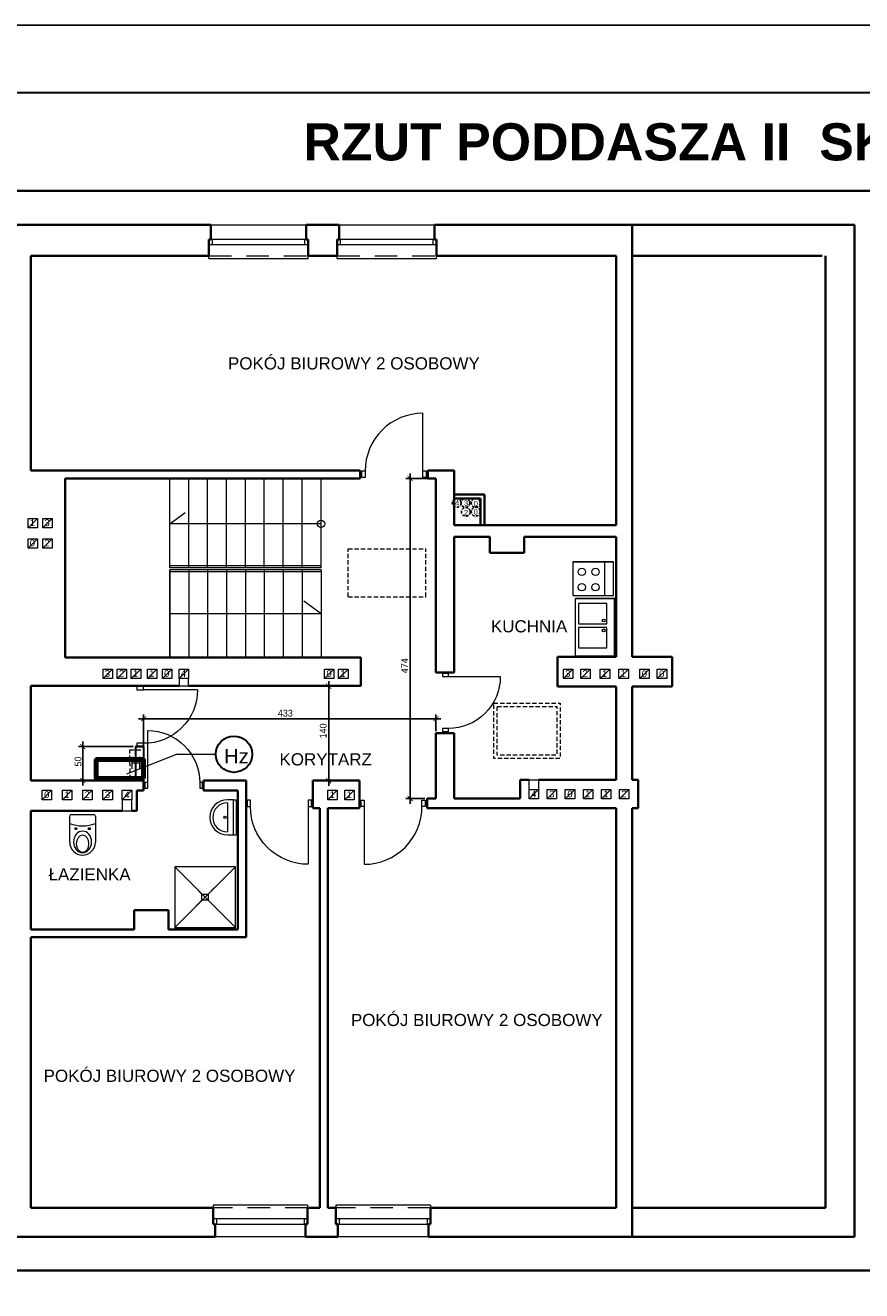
# Model space of a CAD drawing. Extents: x -282929 to -277084, y 175542 to 191450.
# Tile 29 of 30: x -278958 to -277720, y 189576 to 191450. Entities that reach past the tile are written whole.
import ezdxf
from ezdxf.enums import TextEntityAlignment as Align

# ---------------------------------------------------------------- set-up
doc = ezdxf.new("R2010")
doc.units = 0
doc.header["$MEASUREMENT"] = 0
doc.header["$PDMODE"] = 3
doc.header["$PDSIZE"] = 12
for name, pattern in [('DASHED2', [9.525, 6.35, -3.175]), ('DASHEDX2', [1.5, 1, -0.5]), ('DGN Style 2', [55.531736, 33.319042, -22.212694])]:
    doc.linetypes.add(name, pattern=pattern)
doc.layers.get('0').update_dxf_attribs({"linetype": 'CONTINUOUS'})
doc.layers.get('DEFPOINTS').update_dxf_attribs({"linetype": 'CONTINUOUS'})
for name, color, linetype, lineweight in [('1 cienka', 7, 'CONTINUOUS', 9), ('dzrwi', 6, 'CONTINUOUS', 0), ('inwentaryzacja', 7, 'CONTINUOUS', 35), ('KONTURY', 92, 'CONTINUOUS', 30), ('OKNA', 3, 'CONTINUOUS', 20), ('opis pom', 64, 'CONTINUOUS', 13), ('proj.wentylacja', 214, 'CONTINUOUS', 25), ('ściana proj. - dział', 255, 'CONTINUOUS', 35)]:
    doc.layers.add(name, color=color, linetype=linetype, lineweight=lineweight)
for name, color, linetype in [('CIENKA', 7, 'CONTINUOUS'), ('GRUBA', 1, 'CONTINUOUS'), ('opisy', 7, 'CONTINUOUS'), ('WYMIAR', 5, 'CONTINUOUS')]:
    doc.layers.add(name, color=color, linetype=linetype)
doc.styles.add('jagoda-100', font='arial.ttf', dxfattribs={"height": 18})
doc.styles.add('SST', font='romans.shx', dxfattribs={"width": 0.6})
doc.styles.add('Style-CHAR_FAST_FONT', font='CHAR_FAST_FONT.shx')
doc.styles.add('Style-SWISSLT_1250', font='SWISSLT_1250.shx')
doc.dimstyles.new('skala_1_50cm', dxfattribs={"dimscale": 5, "dimtxt": 2, "dimasz": 1.5, "dimexe": 1.25, "dimexo": 0.6245, "dimtad": 1, "dimdsep": 46, "dimtxsty": 'SST', "dimblk": 'ARCHTICK', "dimcen": 1.5, "dimdle": 1.5, "dimclrd": 256, "dimclre": 256, "dimclrt": 256, "dimadec": 0, "dimazin": 0, "dimtfac": 1, "dimtix": 1, "dimtmove": 0, "dimatfit": 3, "dimldrblk": 'ARCHTICK', "dimfxl": 1, "dimarcsym": 0})

# ---------------------------------------------------------------- blocks, each defined once
blk = doc.blocks.new('*U64')
at = {"layer": 'OKNA', "linetype": 'Continuous'}
for p, q in [((-71.5, 23), (69.5, 23)), ((72.5, 1), (-74.5, 1)), ((-69.5, -7), (-69.5, 1)), ((67.5, -7), (67.5, 1)), ((72.5, -7), (-74.5, -7)), ((-74.5, -27), (-74.5, -23)), ((-74.5, -27), (72.5, -27)), ((72.5, -27), (72.5, -23))]:
    blk.add_line(p, q, dxfattribs=at)
at = {"layer": 'OKNA', "linetype": 'DGN Style 2'}
blk.add_line((-74.5, -23), (72.5, -23), dxfattribs=at)
blk = doc.blocks.new('*U65')
at = {"layer": 'OKNA', "linetype": 'Continuous'}
for p, q in [((-64.5, 20), (69.5, 20)), ((72.5, 1), (-67.5, 1)), ((-62.5, -7), (-62.5, 1)), ((67.5, -7), (67.5, 1)), ((72.5, -7), (-67.5, -7)), ((-67.5, -27), (-67.5, -23)), ((-67.5, -27), (72.5, -27)), ((72.5, -27), (72.5, -23))]:
    blk.add_line(p, q, dxfattribs=at)
at = {"layer": 'OKNA', "linetype": 'DGN Style 2'}
blk.add_line((-67.5, -23), (72.5, -23), dxfattribs=at)
blk = doc.blocks.new('_ARCHTICK')
at = {"color": 0, "linetype": 'ByBlock', "const_width": 0.15}
blk.add_lwpolyline([(-0.5, -0.5), (0.5, 0.5)], dxfattribs=at)
blk = doc.blocks.new('*D124')
at = {"layer": '1 cienka', "linetype": 'Continuous', "lineweight": -2, "transparency": 16777216}
for p, q in [((-278509.1, 190479), (-278509.1, 190323.9)), ((-278485.4, 190471.5), (-278515.3, 190471.5)), ((-278481.3, 190331.4), (-278515.3, 190331.4))]:
    blk.add_line(p, q, dxfattribs=at)
at = {"layer": 'DEFPOINTS', "color": 0, "linetype": 'Continuous', "transparency": 16777216}
for p in [(-278482.2, 190471.5), (-278509.1, 190331.4), (-278478.1, 190331.4)]:
    blk.add_point(p, dxfattribs=at)
at = {"layer": '1 cienka', "linetype": 'Continuous', "lineweight": -2, "transparency": 16777216, "xscale": 7.5, "yscale": 7.5, "zscale": 7.5}
for p, rotation in [((-278509.1, 190471.5), 90), ((-278509.1, 190331.4), 270)]:
    blk.add_blockref('_ARCHTICK', p, dxfattribs=dict(at, rotation=rotation))
at = {"layer": '1 cienka', "linetype": 'Continuous', "transparency": 16777216, "insert": (-278517.2, 190405.4), "char_height": 10, "attachment_point": 5, "rotation": 90, "style": 'Style-CHAR_FAST_FONT'}
blk.add_mtext('140', dxfattribs=at)
blk = doc.blocks.new('*D125')
at = {"layer": '1 cienka', "linetype": 'Continuous', "lineweight": -2, "transparency": 16777216}
for p, q in [((-278798.6, 190382.1), (-278879.7, 190382.1)), ((-278873.4, 190389.6), (-278873.4, 190324.6)), ((-278845.6, 190332.1), (-278879.7, 190332.1))]:
    blk.add_line(p, q, dxfattribs=at)
at = {"layer": 'DEFPOINTS', "color": 0, "linetype": 'Continuous', "transparency": 16777216}
for p in [(-278795.4, 190382.1), (-278873.4, 190332.1), (-278842.5, 190332.1)]:
    blk.add_point(p, dxfattribs=at)
at = {"layer": '1 cienka', "linetype": 'Continuous', "lineweight": -2, "transparency": 16777216, "xscale": 7.5, "yscale": 7.5, "zscale": 7.5}
for p, rotation in [((-278873.4, 190382.1), 90), ((-278873.4, 190332.1), 270)]:
    blk.add_blockref('_ARCHTICK', p, dxfattribs=dict(at, rotation=rotation))
at = {"layer": '1 cienka', "linetype": 'Continuous', "transparency": 16777216, "insert": (-278880.2, 190360.1), "char_height": 10, "attachment_point": 5, "rotation": 90, "style": 'Style-CHAR_FAST_FONT'}
blk.add_mtext('50', dxfattribs=at)
blk = doc.blocks.new('*D126')
at = {"layer": '1 cienka', "linetype": 'Continuous', "lineweight": -2, "transparency": 16777216}
for p, q in [((-278353.6, 190779.1), (-278394.7, 190779.1)), ((-278388.5, 190786.6), (-278388.5, 190297.6)), ((-278366.6, 190305.1), (-278394.7, 190305.1))]:
    blk.add_line(p, q, dxfattribs=at)
at = {"layer": 'DEFPOINTS', "color": 0, "linetype": 'Continuous', "transparency": 16777216}
for p in [(-278350.4, 190779.1), (-278388.5, 190305.1), (-278363.4, 190305.1)]:
    blk.add_point(p, dxfattribs=at)
at = {"layer": '1 cienka', "linetype": 'Continuous', "lineweight": -2, "transparency": 16777216, "xscale": 7.5, "yscale": 7.5, "zscale": 7.5}
for p, rotation in [((-278388.5, 190779.1), 90), ((-278388.5, 190305.1), 270)]:
    blk.add_blockref('_ARCHTICK', p, dxfattribs=dict(at, rotation=rotation))
at = {"layer": '1 cienka', "linetype": 'Continuous', "transparency": 16777216, "insert": (-278396.6, 190501.8), "char_height": 10, "attachment_point": 5, "rotation": 90, "style": 'Style-CHAR_FAST_FONT'}
blk.add_mtext('474', dxfattribs=at)
blk = doc.blocks.new('*D127')
at = {"layer": '1 cienka', "linetype": 'Continuous', "lineweight": -2, "transparency": 16777216}
for p, q in [((-278342.9, 190423.4), (-278790.9, 190423.4)), ((-278783.4, 190366.2), (-278783.4, 190429.7)), ((-278350.4, 190405.2), (-278350.4, 190429.7))]:
    blk.add_line(p, q, dxfattribs=at)
at = {"layer": 'DEFPOINTS', "color": 0, "linetype": 'Continuous', "transparency": 16777216}
for p in [(-278783.4, 190423.4), (-278350.4, 190402.1), (-278783.4, 190363)]:
    blk.add_point(p, dxfattribs=at)
at = {"layer": '1 cienka', "linetype": 'Continuous', "lineweight": -2, "transparency": 16777216, "xscale": 7.5, "yscale": 7.5, "zscale": 7.5, "rotation": 180}
blk.add_blockref('_ARCHTICK', (-278783.4, 190423.4), dxfattribs=at)
at = {"layer": '1 cienka', "linetype": 'Continuous', "lineweight": -2, "transparency": 16777216, "xscale": 7.5, "yscale": 7.5, "zscale": 7.5}
blk.add_blockref('_ARCHTICK', (-278350.4, 190423.4), dxfattribs=at)
at = {"layer": '1 cienka', "linetype": 'Continuous', "transparency": 16777216, "insert": (-278573.4, 190431.6), "char_height": 10, "attachment_point": 5, "style": 'Style-CHAR_FAST_FONT'}
blk.add_mtext('433', dxfattribs=at)

msp = doc.modelspace()

# ---------------------------------------------------------------- linework, layer by layer
at = {"layer": '1 cienka', "linetype": 'Continuous'}
for q in [(-278808.487, 190341.303), (-278676.255, 190370.875)]:
    msp.add_line((-278733.398, 190370.937), q, dxfattribs=at)
at = {"layer": '1 cienka', "linetype": 'Continuous', "lineweight": 30}
msp.add_circle((-278649.384, 190370.875), 26.871, dxfattribs=at)
at = {"layer": 'CIENKA', "linetype": 'ByBlock', "lineweight": 30}
for p, q in [((-278795.434, 190382.062), (-278795.434, 190332.062)), ((-278783.434, 190382.062), (-278783.434, 190332.062))]:
    msp.add_line(p, q, dxfattribs=at)
at = {"layer": 'CIENKA', "linetype": 'DASHED2', "lineweight": 20}
msp.add_lwpolyline([(-278783.558, 190334.076), (-278803.311, 190334.076), (-278803.432, 190377.447), (-278783.434, 190377.431)], close=True, dxfattribs=at)
at = {"layer": 'dzrwi'}
for p, q in [((-278369.565, 190790.365), (-278369.565, 190875.865)), ((-278744.434, 190647.062), (-278744.434, 190777.062)), ((-278716.434, 190647.062), (-278716.434, 190777.062)), ((-278688.434, 190647.062), (-278688.434, 190777.062)), ((-278660.434, 190647.062), (-278660.434, 190777.062)), ((-278632.434, 190647.062), (-278632.434, 190777.062)), ((-278604.434, 190647.062), (-278604.434, 190777.062)), ((-278576.434, 190647.062), (-278576.434, 190777.062)), ((-278548.434, 190647.062), (-278548.434, 190777.062)), ((-278520.434, 190647.062), (-278520.434, 190777.062)), ((-278459.815, 190780.865), (-278459.815, 190790.365)), ((-278459.815, 190790.365), (-278455.065, 190790.365)), ((-278455.065, 190780.865), (-278459.815, 190780.865)), ((-278455.065, 190790.365), (-278455.065, 190780.865)), ((-278369.565, 190780.865), (-278369.565, 190790.365)), ((-278369.565, 190790.365), (-278364.815, 190790.365)), ((-278364.815, 190780.865), (-278369.565, 190780.865)), ((-278364.815, 190790.365), (-278364.815, 190780.865)), ((-278954.434, 190706.062), (-278940.434, 190720.062)), ((-278954.434, 190706.062), (-278940.434, 190720.062)), ((-278932.639, 190706.062), (-278918.639, 190720.062)), ((-278932.639, 190706.062), (-278918.639, 190720.062)), ((-278744.434, 190712.062), (-278721.659, 190728.721)), ((-278520.434, 190712.062), (-278744.434, 190712.062)), ((-278954.434, 190676.062), (-278940.434, 190690.062)), ((-278954.434, 190676.062), (-278940.434, 190690.062)), ((-278932.639, 190676.062), (-278918.639, 190690.062)), ((-278932.639, 190676.062), (-278918.639, 190690.062)), ((-278520.434, 190650.062), (-278744.434, 190650.062)), ((-278520.434, 190647.062), (-278744.434, 190647.062)), ((-278520.434, 190644.062), (-278744.434, 190644.062)), ((-278744.434, 190514.062), (-278744.434, 190644.062)), ((-278744.434, 190644.062), (-278744.434, 190514.062)), ((-278716.434, 190644.062), (-278716.434, 190514.062)), ((-278688.434, 190644.062), (-278688.434, 190514.062)), ((-278660.434, 190644.062), (-278660.434, 190514.062)), ((-278632.434, 190644.062), (-278632.434, 190514.062)), ((-278604.434, 190644.062), (-278604.434, 190514.062)), ((-278576.434, 190644.062), (-278576.434, 190514.062)), ((-278548.434, 190644.062), (-278548.434, 190514.062)), ((-278520.434, 190644.062), (-278520.434, 190514.062)), ((-278520.434, 190641.062), (-278744.434, 190641.062)), ((-278545.979, 190597.789), (-278520.434, 190579.062)), ((-278744.434, 190579.062), (-278520.434, 190579.062)), ((-278638.434, 190514.062), (-278744.434, 190514.062)), ((-278540.434, 190514.062), (-278517.434, 190514.062)), ((-278843.25, 190483.062), (-278829.25, 190497.062)), ((-278843.25, 190483.062), (-278829.25, 190497.062)), ((-278822.349, 190483.062), (-278808.349, 190497.062)), ((-278822.349, 190483.062), (-278808.349, 190497.062)), ((-278801.449, 190483.062), (-278787.449, 190497.062)), ((-278801.449, 190483.062), (-278787.449, 190497.062)), ((-278777.449, 190483.062), (-278763.449, 190497.062)), ((-278777.449, 190483.062), (-278763.449, 190497.062)), ((-278755.449, 190483.062), (-278741.449, 190497.062)), ((-278755.449, 190483.062), (-278741.449, 190497.062)), ((-278730.667, 190483.062), (-278716.667, 190497.062)), ((-278730.667, 190483.062), (-278716.667, 190497.062)), ((-278515.434, 190483.062), (-278501.434, 190497.062)), ((-278515.434, 190483.062), (-278501.434, 190497.062)), ((-278494.434, 190483.062), (-278480.434, 190497.062)), ((-278494.434, 190483.062), (-278480.434, 190497.062)), ((-278161.384, 190483.062), (-278147.384, 190497.062)), ((-278161.384, 190483.062), (-278147.384, 190497.062)), ((-278135.719, 190483.062), (-278121.719, 190497.062)), ((-278135.719, 190483.062), (-278121.719, 190497.062)), ((-278106.823, 190483.062), (-278092.823, 190497.062)), ((-278106.823, 190483.062), (-278092.823, 190497.062)), ((-278079.272, 190483.062), (-278065.272, 190497.062)), ((-278079.272, 190483.062), (-278065.272, 190497.062)), ((-278048.434, 190483.062), (-278034.434, 190497.062)), ((-278022.434, 190483.062), (-278008.434, 190497.062)), ((-278340.416, 190490.184), (-278340.416, 190485.909)), ((-278331.866, 190490.184), (-278340.416, 190490.184)), ((-278340.416, 190485.909), (-278331.866, 190485.909)), ((-278331.866, 190485.909), (-278331.866, 190490.184)), ((-278331.866, 190485.909), (-278254.916, 190485.909)), ((-278703.428, 190466.062), (-278783.434, 190466.062)), ((-278777.026, 190328.934), (-278777.026, 190405.884)), ((-278340.416, 190408.959), (-278340.416, 190404.684)), ((-278331.866, 190408.959), (-278340.416, 190408.959)), ((-278340.416, 190404.684), (-278331.866, 190404.684)), ((-278331.866, 190404.684), (-278331.866, 190408.959)), ((-278783.434, 190331.849), (-278783.434, 190370.092)), ((-278811.291, 190332.062), (-278784.291, 190332.062)), ((-278777.026, 190328.934), (-278781.301, 190328.934)), ((-278781.301, 190328.934), (-278781.301, 190320.384)), ((-278777.026, 190320.384), (-278777.026, 190328.934)), ((-278695.801, 190328.934), (-278700.076, 190328.934)), ((-278700.076, 190328.934), (-278700.076, 190320.384)), ((-278695.801, 190320.384), (-278695.801, 190328.934)), ((-278933.434, 190303.562), (-278919.434, 190317.562)), ((-278933.434, 190303.562), (-278919.434, 190317.562)), ((-278903.434, 190303.562), (-278889.434, 190317.562)), ((-278903.434, 190303.562), (-278889.434, 190317.562)), ((-278873.434, 190303.562), (-278859.434, 190317.562)), ((-278873.434, 190303.562), (-278859.434, 190317.562)), ((-278843.434, 190303.562), (-278829.434, 190317.562)), ((-278843.434, 190303.562), (-278829.434, 190317.562)), ((-278814.74, 190303.562), (-278800.74, 190317.562)), ((-278814.74, 190303.562), (-278800.74, 190317.562)), ((-278781.301, 190320.384), (-278777.026, 190320.384)), ((-278700.076, 190320.384), (-278695.801, 190320.384)), ((-278510.434, 190303.562), (-278496.434, 190317.562)), ((-278510.434, 190303.562), (-278496.434, 190317.562)), ((-278485.434, 190303.562), (-278471.434, 190317.562)), ((-278485.434, 190303.562), (-278471.434, 190317.562)), ((-278212.328, 190304.562), (-278198.328, 190318.562)), ((-278185.528, 190304.562), (-278171.528, 190318.562)), ((-278158.728, 190304.562), (-278144.728, 190318.562)), ((-278131.928, 190304.562), (-278117.928, 190318.562)), ((-278131.928, 190304.562), (-278117.928, 190318.562)), ((-278105.128, 190304.562), (-278091.128, 190318.562)), ((-278105.128, 190304.562), (-278091.128, 190318.562)), ((-278078.434, 190304.562), (-278064.434, 190318.562)), ((-278078.434, 190304.562), (-278064.434, 190318.562)), ((-278624.911, 190302.822), (-278629.661, 190302.822)), ((-278629.661, 190302.822), (-278629.661, 190293.322)), ((-278629.661, 190293.322), (-278624.911, 190293.322)), ((-278624.911, 190293.322), (-278624.911, 190302.822)), ((-278534.661, 190302.822), (-278539.411, 190302.822)), ((-278539.411, 190302.822), (-278539.411, 190293.322)), ((-278539.411, 190293.322), (-278534.661, 190293.322)), ((-278539.411, 190293.322), (-278539.411, 190207.822)), ((-278534.661, 190293.322), (-278534.661, 190302.822)), ((-278461.208, 190302.822), (-278456.458, 190302.822)), ((-278461.208, 190293.322), (-278461.208, 190302.822)), ((-278456.458, 190293.322), (-278461.208, 190293.322)), ((-278456.458, 190302.822), (-278456.458, 190293.322)), ((-278456.458, 190293.322), (-278456.458, 190207.822)), ((-278370.958, 190302.822), (-278366.208, 190302.822)), ((-278370.958, 190293.322), (-278370.958, 190302.822)), ((-278366.208, 190293.322), (-278370.958, 190293.322)), ((-278366.208, 190302.822), (-278366.208, 190293.322)), ((-278696.751, 190163.818), (-278705.751, 190172.818)), ((-278696.751, 190163.818), (-278687.751, 190163.818)), ((-278696.751, 190154.818), (-278696.751, 190163.818)), ((-278687.751, 190163.818), (-278678.751, 190172.818)), ((-278687.751, 190163.818), (-278687.751, 190154.818)), ((-278696.751, 190154.818), (-278705.751, 190145.818)), ((-278687.751, 190154.818), (-278696.751, 190154.818)), ((-278687.751, 190154.818), (-278678.751, 190145.818))]:
    msp.add_line(p, q, dxfattribs=at)
at = {"layer": 'dzrwi', "linetype": 'DASHED2'}
for p, q in [((-278480.434, 190604.062), (-278480.434, 190675.062)), ((-278480.434, 190675.062), (-278365.434, 190675.062)), ((-278365.434, 190604.062), (-278365.434, 190675.062)), ((-278480.434, 190604.062), (-278365.434, 190604.062))]:
    msp.add_line(p, q, dxfattribs=at)
at = {"layer": 'dzrwi', "color": 4}
for p, q in [((-278147.396, 190655.721), (-278087.396, 190655.721)), ((-278099.999, 190605.721), (-278099.999, 190655.721)), ((-278147.396, 190605.721), (-278087.396, 190605.721)), ((-278650.552, 190303.287), (-278659.192, 190303.287)), ((-278659.192, 190298.967), (-278659.192, 190255.767)), ((-278650.552, 190303.287), (-278646.21, 190303.287)), ((-278650.552, 190303.287), (-278650.552, 190251.447)), ((-278646.21, 190303.287), (-278646.21, 190251.447)), ((-278659.192, 190251.447), (-278646.21, 190251.447)), ((-278650.552, 190251.447), (-278646.21, 190251.447)), ((-278737.192, 190114.259), (-278647.192, 190204.259)), ((-278737.192, 190204.259), (-278647.192, 190114.259))]:
    msp.add_line(p, q, dxfattribs=at)
at = {"layer": 'dzrwi', "flags": 128}
for points in [[(-278954.434, 190720.062), (-278940.434, 190720.062), (-278940.434, 190706.062), (-278954.434, 190706.062)], [(-278954.434, 190720.062), (-278940.434, 190720.062), (-278940.434, 190706.062), (-278954.434, 190706.062)], [(-278932.639, 190720.062), (-278918.639, 190720.062), (-278918.639, 190706.062), (-278932.639, 190706.062)], [(-278932.639, 190720.062), (-278918.639, 190720.062), (-278918.639, 190706.062), (-278932.639, 190706.062)], [(-278954.434, 190690.062), (-278940.434, 190690.062), (-278940.434, 190676.062), (-278954.434, 190676.062)], [(-278954.434, 190690.062), (-278940.434, 190690.062), (-278940.434, 190676.062), (-278954.434, 190676.062)], [(-278932.639, 190690.062), (-278918.639, 190690.062), (-278918.639, 190676.062), (-278932.639, 190676.062)], [(-278932.639, 190690.062), (-278918.639, 190690.062), (-278918.639, 190676.062), (-278932.639, 190676.062)], [(-278843.25, 190497.062), (-278829.25, 190497.062), (-278829.25, 190483.062), (-278843.25, 190483.062)], [(-278843.25, 190497.062), (-278829.25, 190497.062), (-278829.25, 190483.062), (-278843.25, 190483.062)], [(-278822.349, 190497.062), (-278808.349, 190497.062), (-278808.349, 190483.062), (-278822.349, 190483.062)], [(-278822.349, 190497.062), (-278808.349, 190497.062), (-278808.349, 190483.062), (-278822.349, 190483.062)], [(-278801.449, 190497.062), (-278787.449, 190497.062), (-278787.449, 190483.062), (-278801.449, 190483.062)], [(-278801.449, 190497.062), (-278787.449, 190497.062), (-278787.449, 190483.062), (-278801.449, 190483.062)], [(-278777.449, 190497.062), (-278763.449, 190497.062), (-278763.449, 190483.062), (-278777.449, 190483.062)], [(-278777.449, 190497.062), (-278763.449, 190497.062), (-278763.449, 190483.062), (-278777.449, 190483.062)], [(-278755.449, 190497.062), (-278741.449, 190497.062), (-278741.449, 190483.062), (-278755.449, 190483.062)], [(-278755.449, 190497.062), (-278741.449, 190497.062), (-278741.449, 190483.062), (-278755.449, 190483.062)], [(-278730.667, 190497.062), (-278716.667, 190497.062), (-278716.667, 190483.062), (-278730.667, 190483.062)], [(-278730.667, 190497.062), (-278716.667, 190497.062), (-278716.667, 190483.062), (-278730.667, 190483.062)], [(-278515.434, 190497.062), (-278501.434, 190497.062), (-278501.434, 190483.062), (-278515.434, 190483.062)], [(-278515.434, 190497.062), (-278501.434, 190497.062), (-278501.434, 190483.062), (-278515.434, 190483.062)], [(-278494.434, 190497.062), (-278480.434, 190497.062), (-278480.434, 190483.062), (-278494.434, 190483.062)], [(-278494.434, 190497.062), (-278480.434, 190497.062), (-278480.434, 190483.062), (-278494.434, 190483.062)], [(-278161.384, 190497.062), (-278147.384, 190497.062), (-278147.384, 190483.062), (-278161.384, 190483.062)], [(-278161.384, 190497.062), (-278147.384, 190497.062), (-278147.384, 190483.062), (-278161.384, 190483.062)], [(-278135.719, 190497.062), (-278121.719, 190497.062), (-278121.719, 190483.062), (-278135.719, 190483.062)], [(-278135.719, 190497.062), (-278121.719, 190497.062), (-278121.719, 190483.062), (-278135.719, 190483.062)], [(-278106.823, 190497.062), (-278092.823, 190497.062), (-278092.823, 190483.062), (-278106.823, 190483.062)], [(-278106.823, 190497.062), (-278092.823, 190497.062), (-278092.823, 190483.062), (-278106.823, 190483.062)], [(-278079.272, 190497.062), (-278065.272, 190497.062), (-278065.272, 190483.062), (-278079.272, 190483.062)], [(-278079.272, 190497.062), (-278065.272, 190497.062), (-278065.272, 190483.062), (-278079.272, 190483.062)], [(-278048.434, 190497.062), (-278034.434, 190497.062), (-278034.434, 190483.062), (-278048.434, 190483.062)], [(-278022.434, 190497.062), (-278008.434, 190497.062), (-278008.434, 190483.062), (-278022.434, 190483.062)], [(-278793.434, 190471.062), (-278793.434, 190466.062), (-278783.434, 190466.062), (-278783.434, 190471.062)], [(-278793.434, 190387.062), (-278793.434, 190382.062), (-278783.434, 190382.062), (-278783.434, 190387.062)], [(-278933.434, 190317.562), (-278919.434, 190317.562), (-278919.434, 190303.562), (-278933.434, 190303.562)], [(-278933.434, 190317.562), (-278919.434, 190317.562), (-278919.434, 190303.562), (-278933.434, 190303.562)], [(-278903.434, 190317.562), (-278889.434, 190317.562), (-278889.434, 190303.562), (-278903.434, 190303.562)], [(-278903.434, 190317.562), (-278889.434, 190317.562), (-278889.434, 190303.562), (-278903.434, 190303.562)], [(-278873.434, 190317.562), (-278859.434, 190317.562), (-278859.434, 190303.562), (-278873.434, 190303.562)], [(-278873.434, 190317.562), (-278859.434, 190317.562), (-278859.434, 190303.562), (-278873.434, 190303.562)], [(-278843.434, 190317.562), (-278829.434, 190317.562), (-278829.434, 190303.562), (-278843.434, 190303.562)], [(-278843.434, 190317.562), (-278829.434, 190317.562), (-278829.434, 190303.562), (-278843.434, 190303.562)], [(-278814.74, 190317.562), (-278800.74, 190317.562), (-278800.74, 190303.562), (-278814.74, 190303.562)], [(-278814.74, 190317.562), (-278800.74, 190317.562), (-278800.74, 190303.562), (-278814.74, 190303.562)], [(-278510.434, 190317.562), (-278496.434, 190317.562), (-278496.434, 190303.562), (-278510.434, 190303.562)], [(-278510.434, 190317.562), (-278496.434, 190317.562), (-278496.434, 190303.562), (-278510.434, 190303.562)], [(-278485.434, 190317.562), (-278471.434, 190317.562), (-278471.434, 190303.562), (-278485.434, 190303.562)], [(-278485.434, 190317.562), (-278471.434, 190317.562), (-278471.434, 190303.562), (-278485.434, 190303.562)], [(-278212.328, 190318.562), (-278198.328, 190318.562), (-278198.328, 190304.562), (-278212.328, 190304.562)], [(-278185.528, 190318.562), (-278171.528, 190318.562), (-278171.528, 190304.562), (-278185.528, 190304.562)], [(-278158.728, 190318.562), (-278144.728, 190318.562), (-278144.728, 190304.562), (-278158.728, 190304.562)], [(-278131.928, 190318.562), (-278117.928, 190318.562), (-278117.928, 190304.562), (-278131.928, 190304.562)], [(-278131.928, 190318.562), (-278117.928, 190318.562), (-278117.928, 190304.562), (-278131.928, 190304.562)], [(-278105.128, 190318.562), (-278091.128, 190318.562), (-278091.128, 190304.562), (-278105.128, 190304.562)], [(-278105.128, 190318.562), (-278091.128, 190318.562), (-278091.128, 190304.562), (-278105.128, 190304.562)], [(-278078.434, 190318.562), (-278064.434, 190318.562), (-278064.434, 190304.562), (-278078.434, 190304.562)], [(-278078.434, 190318.562), (-278064.434, 190318.562), (-278064.434, 190304.562), (-278078.434, 190304.562)]]:
    msp.add_lwpolyline(points, close=True, dxfattribs=at)
at = {"layer": 'dzrwi', "color": 4}
for points in [[(-278147.396, 190605.721), (-278087.396, 190605.721), (-278087.396, 190655.721), (-278147.396, 190655.721)], [(-278143.574, 190601.552), (-278086.4, 190601.552), (-278086.4, 190516.306), (-278143.574, 190516.306)], [(-278097.271, 190594.054), (-278139.152, 190594.054), (-278139.152, 190563.81), (-278097.271, 190563.81)], [(-278097.271, 190558.425), (-278139.152, 190558.425), (-278139.152, 190528.181), (-278097.271, 190528.181)], [(-278737.192, 190114.259), (-278647.192, 190114.259), (-278647.192, 190204.259), (-278737.192, 190204.259)]]:
    msp.add_lwpolyline(points, close=True, dxfattribs=at)
at = {"layer": 'dzrwi', "flags": 128}
for points in [[(-278730.667, 190483.062), (-278730.667, 190472.062), (-278716.667, 190472.062), (-278716.667, 190483.062)], [(-278212.328, 190318.562), (-278212.328, 190333.062), (-278198.328, 190333.062), (-278198.328, 190318.562)], [(-278814.74, 190303.562), (-278814.74, 190287.062)], [(-278814.74, 190287.062), (-278800.74, 190287.062), (-278800.74, 190303.562)]]:
    msp.add_lwpolyline(points, dxfattribs=at)
at = {"layer": 'dzrwi', "color": 3, "linetype": 'DASHED2', "flags": 128}
for points in [[(-278264.721, 190446.562), (-278166.219, 190446.562), (-278166.219, 190364.562), (-278264.721, 190364.562)], [(-278259.721, 190441.562), (-278171.219, 190441.562), (-278171.219, 190369.562), (-278259.721, 190369.562)]]:
    msp.add_lwpolyline(points, close=True, dxfattribs=at)
at = {"layer": 'dzrwi', "color": 4}
msp.add_lwpolyline([(-278892.627, 190240.6), (-278892.627, 190278.6, -0.41421356), (-278889.627, 190281.6), (-278857.627, 190281.6, -0.41421356), (-278854.627, 190278.6), (-278854.627, 190240.6)], format="xyb", dxfattribs=at)
at = {"layer": 'dzrwi'}
msp.add_circle((-278520.434, 190712.062), 5.48, dxfattribs=at)
at = {"layer": 'dzrwi', "color": 4}
for centre, radius in [((-278134.094, 190641.071), 5.45), ((-278113.968, 190641.071), 5.45), ((-278134.094, 190618.145), 5.45), ((-278113.968, 190618.145), 5.45), ((-278101.832, 190568.782), 2.071), ((-278101.832, 190554.281), 2.071), ((-278662.668, 190277.367), 1.808), ((-278883.627, 190260.6), 1.449), ((-278863.627, 190260.6), 1.449)]:
    msp.add_circle(centre, radius, dxfattribs=at)
at = {"layer": 'dzrwi', "extrusion": (0, 0, -1)}
msp.add_arc((278782.434, 190466.062), 79.006, 180, 270.725224, dxfattribs=at)
at = {"layer": 'dzrwi', "color": 4}
for centre, radius, start, end in [((-278659.192, 190277.367), 25.92, 90, 270), ((-278659.192, 190277.367), 21.6, 90, 270), ((-278873.627, 190319.594), 54.824, 249.722814, 290.277186), ((-278873.627, 190240.6), 19, 180, 0)]:
    msp.add_arc(centre, radius, start, end, dxfattribs=at)
at = {"layer": 'dzrwi'}
for centre, major_axis in [((-278369.565, 190790.365), (60.458, 60.458)), ((-278456.458, 190293.322), (-60.458, -60.458))]:
    msp.add_ellipse(centre, major_axis=major_axis, ratio=1, start_param=0.78539816, end_param=2.35619449, dxfattribs=at)
at = {"layer": 'dzrwi', "extrusion": (0, 0, -1)}
for centre, major_axis in [((-278331.866, 190485.909), (54.412, 54.412)), ((-278777.026, 190328.934), (-54.412, 54.412)), ((-278539.411, 190293.322), (60.458, -60.458))]:
    msp.add_ellipse(centre, major_axis=major_axis, ratio=1, start_param=0.78539816, end_param=2.35619449, dxfattribs=at)
at = {"layer": 'dzrwi', "color": 4, "extrusion": (0, 0, -1)}
for centre, major_axis, ratio in [((-278873.627, 190241.024), (0, -15.94), 0.84303386), ((-278873.627, 190238.286), (0, -12.457), 0.76034817)]:
    msp.add_ellipse(centre, major_axis=major_axis, ratio=ratio, dxfattribs=at)
at = {"layer": 'GRUBA', "color": 1, "linetype": 'ByBlock', "lineweight": 80}
msp.add_lwpolyline([(-278783.434, 190335.04), (-278853.239, 190335.04), (-278853.239, 190363.04), (-278783.434, 190363.04)], close=True, dxfattribs=at)
at = {"layer": 'inwentaryzacja'}
for p, q in [((-279379.434, 191205.062), (-277645.434, 191205.062)), ((-278974.434, 191155.062), (-278683.434, 191155.062)), ((-278683.434, 191133.062), (-278683.434, 191155.062)), ((-278542.434, 191155.062), (-278493.434, 191155.062)), ((-278542.434, 191133.062), (-278542.434, 191155.062)), ((-278493.434, 191133.062), (-278493.434, 191155.062)), ((-278352.434, 191155.062), (-278059.434, 191155.062)), ((-278352.434, 191133.062), (-278352.434, 191155.062)), ((-278071.434, 191155.062), (-277730.434, 191155.062)), ((-278059.434, 191155.062), (-278059.434, 190515.062)), ((-277730.434, 191155.062), (-277730.434, 189656.062)), ((-278686.434, 191109.062), (-278686.434, 191133.062)), ((-278686.434, 191133.062), (-278683.434, 191133.062)), ((-278686.434, 191125.062), (-278686.434, 191133.062)), ((-278539.434, 191133.062), (-278542.434, 191133.062)), ((-278539.434, 191109.062), (-278539.434, 191133.062)), ((-278539.434, 191125.062), (-278539.434, 191133.062)), ((-278496.434, 191109.062), (-278496.434, 191133.062)), ((-278496.434, 191133.062), (-278493.434, 191133.062)), ((-278496.434, 191125.062), (-278496.434, 191133.062)), ((-278349.434, 191133.062), (-278352.434, 191133.062)), ((-278349.434, 191109.062), (-278349.434, 191133.062)), ((-278349.434, 191125.062), (-278349.434, 191133.062)), ((-278950.434, 191109.062), (-278950.434, 190791.062)), ((-278950.434, 191109.062), (-278686.434, 191109.062)), ((-278539.434, 191109.062), (-278496.434, 191109.062)), ((-278349.434, 191109.062), (-278083.434, 191109.062)), ((-278083.434, 191109.062), (-278083.434, 190710.062)), ((-278059.434, 191109.062), (-277778.434, 191109.062)), ((-277773.434, 189699.062), (-277773.434, 191109.07)), ((-278350.434, 190492.062), (-278350.434, 190779.062)), ((-278323.434, 190791.062), (-278323.434, 190710.062)), ((-278323.434, 190710.062), (-278083.434, 190710.062)), ((-278323.434, 190492.062), (-278323.434, 190693.062)), ((-278323.434, 190693.062), (-278270.434, 190693.062)), ((-278270.434, 190669.062), (-278270.434, 190693.062)), ((-278219.434, 190669.062), (-278219.434, 190693.062)), ((-278219.434, 190693.062), (-278083.434, 190693.062)), ((-278083.434, 190693.062), (-278083.434, 190515.062)), ((-278270.434, 190669.062), (-278219.434, 190669.062)), ((-278461.434, 190514.062), (-278899.434, 190514.062)), ((-278461.434, 190514.062), (-278461.434, 190472.062)), ((-278170.434, 190515.062), (-278083.434, 190515.062)), ((-278170.434, 190515.062), (-278170.434, 190471.062)), ((-278059.434, 190515.062), (-278000.434, 190515.062)), ((-278000.434, 190471.062), (-278000.434, 190515.062)), ((-278323.434, 190492.062), (-278350.434, 190492.062)), ((-278950.434, 190472.062), (-278950.434, 190332.062)), ((-278730.667, 190472.062), (-278950.434, 190472.062)), ((-278461.434, 190472.062), (-278716.667, 190472.062)), ((-278170.434, 190471.062), (-278083.434, 190471.062)), ((-278083.434, 190471.062), (-278083.434, 190333.062)), ((-278059.434, 190471.062), (-278000.434, 190471.062)), ((-278059.434, 190471.062), (-278059.434, 190333.062)), ((-278323.434, 190402.062), (-278350.434, 190402.062)), ((-278350.434, 190402.062), (-278350.434, 190305.062)), ((-278323.434, 190402.062), (-278323.434, 190305.062)), ((-278783.434, 190382.062), (-278795.434, 190382.062)), ((-278783.434, 190382.062), (-278795.434, 190382.062)), ((-278783.434, 190332.062), (-278950.434, 190332.062)), ((-278783.434, 190317.062), (-278783.434, 190332.062)), ((-278694.434, 190317.062), (-278694.434, 190332.062)), ((-278694.434, 190332.062), (-278631.434, 190332.062)), ((-278631.434, 190100.062), (-278631.434, 190332.062)), ((-278463.434, 190332.062), (-278532.434, 190332.062)), ((-278532.434, 190291.062), (-278532.434, 190332.062)), ((-278463.434, 190291.062), (-278463.434, 190332.062)), ((-278225.434, 190333.062), (-278212.328, 190333.062)), ((-278225.434, 190333.062), (-278225.434, 190305.062)), ((-278198.328, 190333.062), (-278083.434, 190333.062)), ((-278059.434, 190333.062), (-278050.784, 190333.062)), ((-278050.784, 190291.062), (-278050.784, 190333.062)), ((-278793.434, 190317.062), (-278793.434, 190287.062)), ((-278793.434, 190317.062), (-278783.434, 190317.062)), ((-278694.434, 190317.062), (-278643.434, 190317.062)), ((-278643.434, 190111.062), (-278643.434, 190317.062)), ((-278522.434, 190291.062), (-278532.434, 190291.062)), ((-278522.434, 189699.062), (-278522.434, 190291.062)), ((-278510.434, 189699.062), (-278510.434, 190291.062)), ((-278463.434, 190291.062), (-278510.434, 190291.062)), ((-278363.434, 190305.062), (-278350.434, 190305.062)), ((-278363.434, 190291.062), (-278363.434, 190305.062)), ((-278363.434, 190291.062), (-278083.434, 190291.062)), ((-278323.434, 190305.062), (-278225.434, 190305.062)), ((-278083.434, 190291.062), (-278083.434, 189699.062)), ((-278059.434, 190291.062), (-278059.434, 189656.062)), ((-278059.434, 190291.062), (-278050.784, 190291.062)), ((-278950.434, 190287.062), (-278950.434, 190111.062)), ((-278814.74, 190287.062), (-278950.434, 190287.062)), ((-278793.434, 190287.062), (-278800.74, 190287.062)), ((-278797.434, 190111.062), (-278797.434, 190140.062)), ((-278797.434, 190140.062), (-278746.434, 190140.062)), ((-278746.434, 190111.062), (-278746.434, 190140.062)), ((-278950.434, 190111.062), (-278797.434, 190111.062)), ((-278746.434, 190111.062), (-278643.434, 190111.062)), ((-278950.434, 190100.062), (-278950.434, 189699.062)), ((-278950.434, 190100.062), (-278631.434, 190100.062)), ((-278680.434, 189699.062), (-278950.434, 189699.062)), ((-278680.434, 189699.062), (-278680.434, 189675.062)), ((-278522.434, 189699.062), (-278540.434, 189699.062)), ((-278540.434, 189699.062), (-278540.434, 189675.062)), ((-278498.434, 189699.062), (-278510.434, 189699.062)), ((-278498.434, 189699.062), (-278498.434, 189675.062)), ((-278083.434, 189699.062), (-278358.434, 189699.062)), ((-278358.434, 189699.062), (-278358.434, 189675.062)), ((-277773.434, 189699.062), (-278059.434, 189699.062)), ((-278680.434, 189683.062), (-278680.434, 189675.062)), ((-278680.434, 189675.062), (-278677.434, 189675.062)), ((-278677.434, 189675.062), (-278677.434, 189656.062)), ((-278543.434, 189675.062), (-278543.434, 189656.062)), ((-278540.434, 189675.062), (-278543.434, 189675.062)), ((-278540.434, 189683.062), (-278540.434, 189675.062)), ((-278498.434, 189683.062), (-278498.434, 189675.062)), ((-278498.434, 189675.062), (-278495.434, 189675.062)), ((-278495.434, 189675.062), (-278495.434, 189656.062)), ((-278361.434, 189675.062), (-278361.434, 189656.062)), ((-278358.434, 189675.062), (-278361.434, 189675.062)), ((-278358.434, 189683.062), (-278358.434, 189675.062)), ((-278677.434, 189656.062), (-278974.434, 189656.062)), ((-278495.434, 189656.062), (-278543.434, 189656.062)), ((-278059.434, 189656.062), (-278361.434, 189656.062)), ((-277730.434, 189656.062), (-278071.434, 189656.062)), ((-277645.434, 189606.062), (-279385.434, 189606.062))]:
    msp.add_line(p, q, dxfattribs=at)
at = {"layer": 'KONTURY'}
msp.add_lwpolyline([(-277184.192, 188580.38), (-277184.192, 191350.38), (-281084.192, 191350.38), (-281084.192, 188580.38)], close=True, dxfattribs=at)
at = {"layer": 'opisy'}
msp.add_lwpolyline([(-277084.192, 188480.38), (-277084.192, 191450.38), (-281284.192, 191450.38), (-281284.192, 188480.38)], close=True, dxfattribs=at)
at = {"layer": 'proj.wentylacja', "linetype": 'DASHEDX2', "ltscale": 4}
for centre in [(-278319.582, 190743.04), (-278306.582, 190743.04), (-278291.422, 190743.04), (-278291.422, 190743.04), (-278305.948, 190729.691), (-278291.422, 190730.04), (-278291.422, 190730.04)]:
    msp.add_circle(centre, 6.5, dxfattribs=at)
at = {"layer": 'WYMIAR', "color": 4}
msp.add_line((-278143.574, 190601.552), (-278083.574, 190601.552), dxfattribs=at)
at = {"layer": 'ściana proj. - dział'}
for p, q in [((-278462.39, 190791.062), (-278950.434, 190791.062)), ((-278462.39, 190779.062), (-278899.434, 190779.062)), ((-278899.434, 190514.062), (-278899.434, 190779.062)), ((-278462.39, 190779.062), (-278462.39, 190791.062)), ((-278323.434, 190791.062), (-278362.39, 190791.062)), ((-278362.39, 190779.062), (-278362.39, 190791.062)), ((-278350.434, 190779.062), (-278362.39, 190779.062)), ((-278278.259, 190755.54), (-278323.434, 190755.54)), ((-278284.259, 190749.54), (-278323.434, 190749.54)), ((-278284.259, 190723.282), (-278284.259, 190749.54)), ((-278284.259, 190710.062), (-278284.259, 190749.54)), ((-278278.259, 190710.062), (-278278.259, 190755.54))]:
    msp.add_line(p, q, dxfattribs=at)

# ---------------------------------------------------------------- block references
at = {"layer": 'dzrwi'}
for p in [(-278611.931, 191132.06), (-278421.931, 191132.06)]:
    msp.add_blockref('*U64', p, dxfattribs=at)
at = {"layer": 'dzrwi', "rotation": 180}
for p in [(-278607.938, 189676.064), (-278425.938, 189676.064)]:
    msp.add_blockref('*U65', p, dxfattribs=at)

# ---------------------------------------------------------------- texts
at = {"layer": 'dzrwi', "style": 'Style-SWISSLT_1250'}
for s, p in [('1', (-278947.972, 190713.663)), ('3', (-278926.176, 190713.663)), ('0', (-278947.972, 190683.663)), ('2', (-278926.176, 190683.663)), ('3', (-278836.829, 190490.362)), ('2', (-278815.929, 190490.362)), ('1', (-278795.029, 190490.362)), ('1', (-278771.029, 190490.362)), ('0', (-278749.029, 190490.362)), ('4', (-278724.246, 190490.362)), ('0', (-278508.518, 190490.362)), ('0', (-278508.518, 190490.362)), ('1', (-278488.014, 190490.362)), ('3', (-278154.963, 190490.362)), ('2', (-278129.299, 190490.362)), ('1', (-278100.402, 190490.362)), ('1', (-278072.852, 190490.362)), ('0', (-278041.594, 190489.906)), ('0', (-278015.733, 190489.906)), ('0', (-278926.701, 190310.965)), ('0', (-278926.701, 190310.965)), ('1', (-278896.701, 190310.965)), ('2', (-278866.701, 190310.965)), ('3', (-278836.701, 190310.965)), ('4', (-278807.728, 190310.885)), ('1', (-278503.701, 190310.965)), ('1', (-278478.701, 190310.965)), ('4', (-278205.316, 190311.885)), ('3', (-278178.516, 190311.885)), ('0', (-278151.716, 190311.885)), ('1', (-278125.194, 190311.965)), ('1', (-278098.394, 190311.965)), ('2', (-278071.701, 190311.965))]:
    msp.add_text(s, height=10, dxfattribs=at).set_placement(p, align=Align.MIDDLE_CENTER)
at = {"layer": 'inwentaryzacja', "style": 'jagoda-100'}
for s, p in [('POKÓJ BIUROWY 2 OSOBOWY', (-278658.267, 190949.709)), ('KUCHNIA', (-278268.866, 190560.33)), ('KORYTARZ', (-278581.98, 190363.339)), ('ŁAZIENKA', (-278923.998, 190192.909)), ('POKÓJ BIUROWY 2 OSOBOWY', (-278476.254, 189977.318)), ('POKÓJ BIUROWY 2 OSOBOWY', (-278931.335, 189894.651))]:
    msp.add_text(s, height=18, rotation=359.999694, dxfattribs=at).set_placement(p, align=Align.MIDDLE_LEFT)
at = {"layer": 'inwentaryzacja', "style": 'Style-SWISSLT_1250'}
for s, p in [('4', (-278318.772, 190743.046)), ('3', (-278305.772, 190743.046)), ('0', (-278291.247, 190742.043)), ('0', (-278291.247, 190742.043)), ('2', (-278305.772, 190728.695)), ('0', (-278291.447, 190729.749)), ('0', (-278291.447, 190729.749))]:
    msp.add_text(s, height=8, dxfattribs=at).set_placement(p, align=Align.MIDDLE_CENTER)
at = {"layer": 'inwentaryzacja', "color": 7, "linetype": 'Continuous', "lineweight": 0, "attachment_point": 4, "line_spacing_factor": 0.85, "style": 'jagoda-100'}
for s, insert, char_height, rotation in [('H', (-278785.538, 190358.071), 18, 179.999694), ('Hz', (-278664.23, 190367.968), 21.6, 359.999694)]:
    msp.add_mtext(s, dxfattribs=dict(at, insert=insert, char_height=char_height, rotation=rotation))
at = {"layer": 'opis pom', "color": 7, "insert": (-278546.518, 191305.283), "char_height": 55, "width": 1952.90136, "attachment_point": 1}
msp.add_mtext('{\\fArial|b1|i0|c238|p34;RZUT PODDASZA II  SKALA    1:100}', dxfattribs=at)

# ---------------------------------------------------------------- dimensions: what is measured, and where the dimension line sits
at = {"layer": '1 cienka', "linetype": 'Continuous'}
for base, p1, p2, text, picture, middle in [((-278388.458, 190305.062), (-278350.434, 190779.062), (-278363.434, 190305.062), '474', '*D126', (-278388.458, 190501.765)), ((-278509.053, 190331.387), (-278482.23, 190471.456), (-278478.129, 190331.387), '140', '*D124', (-278509.053, 190405.409)), ((-278873.432, 190332.062), (-278795.434, 190382.062), (-278842.508, 190332.062), '50', '*D125', (-278872.105, 190360.106))]:
    dim = msp.add_linear_dim(base=base, p1=p1, p2=p2, angle=90, text=text, dimstyle='skala_1_50cm', override={"dimtxsty": 'Style-CHAR_FAST_FONT', "dimtmove": 1}, dxfattribs=at)
    dim.commit()
    dim.dimension.update_dxf_attribs({"geometry": picture, "text_midpoint": middle, "dimtype": 160})
dim = msp.add_linear_dim(base=(-278783.434, 190423.441), p1=(-278350.434, 190402.062), p2=(-278783.434, 190363.04), text='433', dimstyle='skala_1_50cm', override={"dimtxsty": 'Style-CHAR_FAST_FONT', "dimtmove": 1}, dxfattribs=at)
dim.commit()
dim.dimension.update_dxf_attribs({"geometry": '*D127', "text_midpoint": (-278573.396, 190423.441), "dimtype": 160})

doc.saveas('drawing.dxf')
